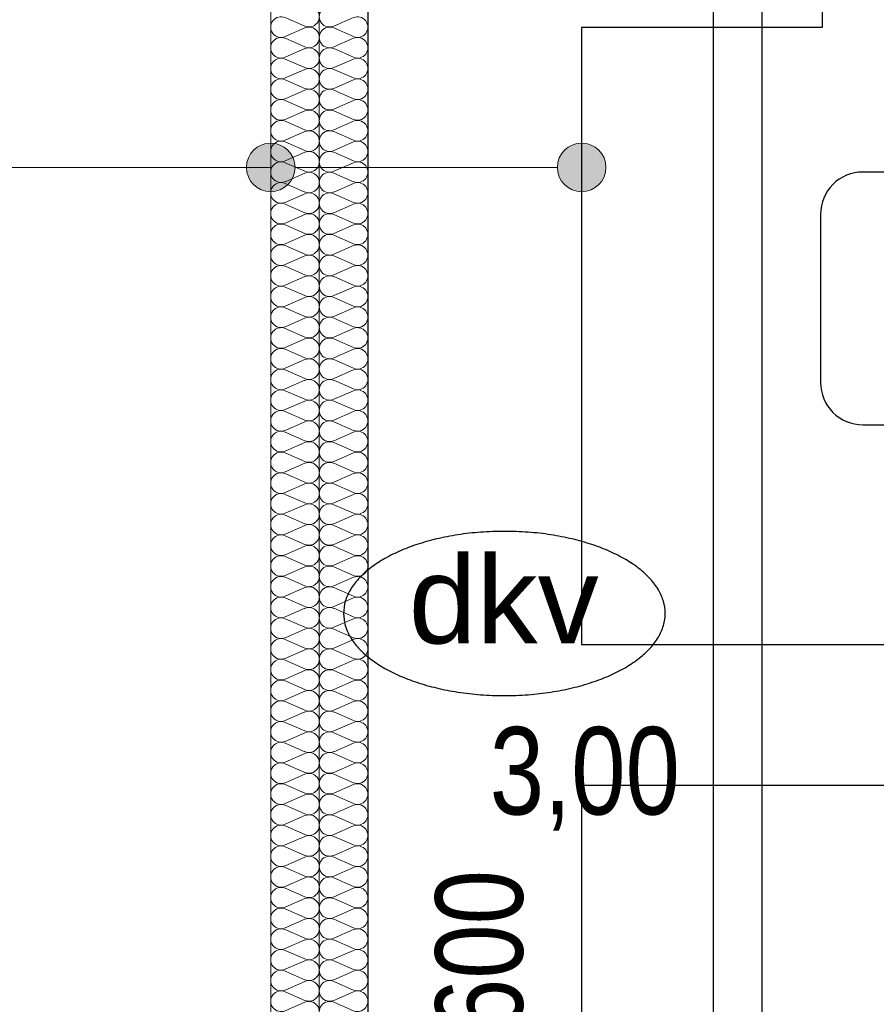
# Model space of a CAD drawing. Extents: x -440864 to -355682, y 13652 to 155872.
# Tile 27 of 179: x -431002 to -429238, y 32302 to 34329. Entities that reach past the tile are written whole.
import ezdxf
from ezdxf.lldxf.tags import DXFTag

# ---------------------------------------------------------------- set-up
doc = ezdxf.new("R2010")
doc.units = 0
doc.header["$MEASUREMENT"] = 0
for name, color, linetype in [('#podkład', 252, 'Continuous'), ('Arch ocieplenie', 252, 'Continuous'), ('Arch opisy', 252, 'Continuous'), ('Inwent Izolacje', 252, 'Continuous'), ('IS_Grafika', 7, 'SOLID'), ('IS_Powrót', 5, 'DASH'), ('IS_Text_Armatury_Therm', 7, 'Continuous'), ('IS_Text_Konstrukcji', 7, 'Continuous'), ('IS_Text_Odbiornikow_Therm', 7, 'Continuous'), ('IS_Zasilanie', 1, 'SOLID')]:
    doc.layers.add(name, color=color, linetype=linetype)
for name, color, linetype, lineweight in [('Arch ocieplenie_Nr_Pióra__9', 252, 'Continuous', 13), ('Arch opisy_Nr_Pióra__21', 252, 'Continuous', 9), ('Arch wykończenie_Nr_Pióra__3', 252, 'Continuous', 18), ('Inwent Izolacje_Nr_Pióra__2', 252, 'Continuous', 13), ('INWENT.ŚCIANY_Nr_Pióra__1', 252, 'Continuous', 25), ('INWENT.ŚCIANY_Nr_Pióra__2', 252, 'Continuous', 13)]:
    doc.layers.add(name, color=color, linetype=linetype, lineweight=lineweight)
doc.styles.get("Standard").update_dxf_attribs({"font": 'arial.ttf', "width": 0.8, "bigfont": 'BIGFONT.SHX'})
tags = doc.linetypes.add('DASH', pattern=[15, 10, -5]).pattern_tags.tags
tags[6:7] = [DXFTag(74, 4), DXFTag(75, 0), DXFTag(340, '0'), DXFTag(46, 0.0), DXFTag(50, 0.0), DXFTag(44, 0.0), DXFTag(45, 0.0)]
tags[4:5] = [DXFTag(74, 4), DXFTag(75, 0), DXFTag(340, '0'), DXFTag(46, 0.0), DXFTag(50, 0.0), DXFTag(44, 0.0), DXFTag(45, 0.0)]
tags = doc.linetypes.add('SOLID', pattern=[10, 10, 0]).pattern_tags.tags
tags[6:7] = [DXFTag(74, 4), DXFTag(75, 0), DXFTag(340, '0'), DXFTag(46, 0.0), DXFTag(50, 0.0), DXFTag(44, 0.0), DXFTag(45, 0.0)]
tags[4:5] = [DXFTag(74, 4), DXFTag(75, 0), DXFTag(340, '0'), DXFTag(46, 0.0), DXFTag(50, 0.0), DXFTag(44, 0.0), DXFTag(45, 0.0)]

# ---------------------------------------------------------------- blocks, each defined once
blk = doc.blocks.new('Izolacja cieplna 14_17', base_point=(-430484.9, 36062.6))
at = {"layer": 'Arch ocieplenie_Nr_Pióra__9', "linetype": 'Continuous'}
for p, q in [((-430455.1, 34333), (-430414.7, 34315.2)), ((-430414.7, 34311.6), (-430455.1, 34293.9)), ((-430455.1, 34290.3), (-430414.7, 34272.6)), ((-430414.7, 34269), (-430455.1, 34251.2)), ((-430455.1, 34247.6), (-430414.7, 34229.9)), ((-430414.7, 34226.3), (-430455.1, 34208.6)), ((-430455.1, 34205), (-430414.7, 34187.2)), ((-430414.7, 34183.6), (-430455.1, 34165.9)), ((-430455.1, 34162.3), (-430414.7, 34144.6)), ((-430414.7, 34141), (-430455.1, 34123.2)), ((-430455.1, 34119.7), (-430414.7, 34101.9)), ((-430414.7, 34098.3), (-430455.1, 34080.6)), ((-430455.1, 34077), (-430414.7, 34059.2)), ((-430414.7, 34055.7), (-430455.1, 34037.9)), ((-430455.1, 34034.3), (-430414.7, 34016.6)), ((-430414.7, 34013), (-430455.1, 33995.2)), ((-430455.1, 33991.7), (-430414.7, 33973.9)), ((-430414.7, 33970.3), (-430455.1, 33952.6)), ((-430455.1, 33949), (-430414.7, 33931.3)), ((-430414.7, 33927.7), (-430455.1, 33909.9)), ((-430455.1, 33906.3), (-430414.7, 33888.6)), ((-430414.7, 33885), (-430455.1, 33867.3)), ((-430455.1, 33863.7), (-430414.7, 33845.9)), ((-430414.7, 33842.3), (-430455.1, 33824.6)), ((-430455.1, 33821), (-430414.7, 33803.3)), ((-430414.7, 33799.7), (-430455.1, 33781.9)), ((-430455.1, 33778.3), (-430414.7, 33760.6)), ((-430414.7, 33757), (-430455.1, 33739.3)), ((-430455.1, 33735.7), (-430414.7, 33717.9)), ((-430414.7, 33714.4), (-430455.1, 33696.6)), ((-430455.1, 33693), (-430414.7, 33675.3)), ((-430414.7, 33671.7), (-430455.1, 33653.9)), ((-430455.1, 33650.4), (-430414.7, 33632.6)), ((-430414.7, 33629), (-430455.1, 33611.3)), ((-430455.1, 33607.7), (-430414.7, 33589.9)), ((-430414.7, 33586.4), (-430455.1, 33568.6)), ((-430455.1, 33565), (-430414.7, 33547.3)), ((-430414.7, 33543.7), (-430455.1, 33526)), ((-430455.1, 33522.4), (-430414.7, 33504.6)), ((-430414.7, 33501), (-430455.1, 33483.3)), ((-430455.1, 33479.7), (-430414.7, 33462)), ((-430414.7, 33458.4), (-430455.1, 33440.6)), ((-430455.1, 33437), (-430414.7, 33419.3)), ((-430414.7, 33415.7), (-430455.1, 33398)), ((-430455.1, 33394.4), (-430414.7, 33376.6)), ((-430414.7, 33373), (-430455.1, 33355.3)), ((-430455.1, 33351.7), (-430414.7, 33334)), ((-430414.7, 33330.4), (-430455.1, 33312.6)), ((-430455.1, 33309.1), (-430414.7, 33291.3)), ((-430414.7, 33287.7), (-430455.1, 33270)), ((-430455.1, 33266.4), (-430414.7, 33248.6)), ((-430414.7, 33245.1), (-430455.1, 33227.3)), ((-430455.1, 33223.7), (-430414.7, 33206)), ((-430414.7, 33202.4), (-430455.1, 33184.6)), ((-430455.1, 33181.1), (-430414.7, 33163.3)), ((-430414.7, 33159.7), (-430455.1, 33142)), ((-430455.1, 33138.4), (-430414.7, 33120.7)), ((-430414.7, 33117.1), (-430455.1, 33099.3)), ((-430455.1, 33095.7), (-430414.7, 33078)), ((-430414.7, 33074.4), (-430455.1, 33056.7)), ((-430455.1, 33053.1), (-430414.7, 33035.3)), ((-430414.7, 33031.7), (-430455.1, 33014)), ((-430455.1, 33010.4), (-430414.7, 32992.7)), ((-430414.7, 32989.1), (-430455.1, 32971.3)), ((-430455.1, 32967.7), (-430414.7, 32950)), ((-430414.7, 32946.4), (-430455.1, 32928.7)), ((-430455.1, 32925.1), (-430414.7, 32907.3)), ((-430414.7, 32903.8), (-430455.1, 32886)), ((-430455.1, 32882.4), (-430414.7, 32864.7)), ((-430414.7, 32861.1), (-430455.1, 32843.3)), ((-430455.1, 32839.8), (-430414.7, 32822)), ((-430414.7, 32818.4), (-430455.1, 32800.7)), ((-430455.1, 32797.1), (-430414.7, 32779.3)), ((-430414.7, 32775.8), (-430455.1, 32758)), ((-430455.1, 32754.4), (-430414.7, 32736.7)), ((-430414.7, 32733.1), (-430455.1, 32715.4)), ((-430455.1, 32711.8), (-430414.7, 32694)), ((-430414.7, 32690.4), (-430455.1, 32672.7)), ((-430455.1, 32669.1), (-430414.7, 32651.4)), ((-430414.7, 32647.8), (-430455.1, 32630)), ((-430455.1, 32626.4), (-430414.7, 32608.7)), ((-430414.7, 32605.1), (-430455.1, 32587.4)), ((-430455.1, 32583.8), (-430414.7, 32566)), ((-430414.7, 32562.4), (-430455.1, 32544.7)), ((-430455.1, 32541.1), (-430414.7, 32523.4)), ((-430414.7, 32519.8), (-430455.1, 32502)), ((-430455.1, 32498.5), (-430414.7, 32480.7)), ((-430414.7, 32477.1), (-430455.1, 32459.4)), ((-430455.1, 32455.8), (-430414.7, 32438)), ((-430414.7, 32434.5), (-430455.1, 32416.7)), ((-430455.1, 32413.1), (-430414.7, 32395.4)), ((-430414.7, 32391.8), (-430455.1, 32374.1)), ((-430455.1, 32370.5), (-430414.7, 32352.7)), ((-430414.7, 32349.1), (-430455.1, 32331.4)), ((-430455.1, 32327.8), (-430414.7, 32310.1)), ((-430414.7, 32306.5), (-430455.1, 32288.7))]:
    blk.add_line(p, q, dxfattribs=at)
for centre, start_param, end_param in [((-430406.2, 34334.8), 5.870392, 9.837571), ((-430463.7, 34313.4), 2.7288, 6.695979), ((-430406.2, 34292.1), 5.870392, 9.837571), ((-430463.7, 34270.8), 2.7288, 6.695979), ((-430406.2, 34249.4), 5.870392, 9.837571), ((-430463.7, 34228.1), 2.7288, 6.695979), ((-430406.2, 34206.8), 5.870392, 9.837571), ((-430463.7, 34185.4), 2.7288, 6.695979), ((-430406.2, 34164.1), 5.870392, 9.837571), ((-430463.7, 34142.8), 2.7288, 6.695979), ((-430406.2, 34121.4), 5.870392, 9.837571), ((-430463.7, 34100.1), 2.7288, 6.695979), ((-430406.2, 34078.8), 5.870392, 9.837571), ((-430463.7, 34057.4), 2.7288, 6.695979), ((-430406.2, 34036.1), 5.870392, 9.837571), ((-430463.7, 34014.8), 2.7288, 6.695979), ((-430406.2, 33993.5), 5.870392, 9.837571), ((-430463.7, 33972.1), 2.7288, 6.695979), ((-430406.2, 33950.8), 5.870392, 9.837571), ((-430463.7, 33929.5), 2.7288, 6.695979), ((-430406.2, 33908.1), 5.870392, 9.837571), ((-430463.7, 33886.8), 2.7288, 6.695979), ((-430406.2, 33865.5), 5.870392, 9.837571), ((-430463.7, 33844.1), 2.7288, 6.695979), ((-430406.2, 33822.8), 5.870392, 9.837571), ((-430463.7, 33801.5), 2.7288, 6.695979), ((-430406.2, 33780.1), 5.870392, 9.837571), ((-430463.7, 33758.8), 2.7288, 6.695979), ((-430406.2, 33737.5), 5.870392, 9.837571), ((-430463.7, 33716.1), 2.7288, 6.695979), ((-430406.2, 33694.8), 5.870392, 9.837571), ((-430463.7, 33673.5), 2.7288, 6.695979), ((-430406.2, 33652.1), 5.870392, 9.837571), ((-430463.7, 33630.8), 2.7288, 6.695979), ((-430406.2, 33609.5), 5.870392, 9.837571), ((-430463.7, 33588.2), 2.7288, 6.695979), ((-430406.2, 33566.8), 5.870392, 9.837571), ((-430463.7, 33545.5), 2.7288, 6.695979), ((-430406.2, 33524.2), 5.870392, 9.837571), ((-430463.7, 33502.8), 2.7288, 6.695979), ((-430406.2, 33481.5), 5.870392, 9.837571), ((-430463.7, 33460.2), 2.7288, 6.695979), ((-430406.2, 33438.8), 5.870392, 9.837571), ((-430463.7, 33417.5), 2.7288, 6.695979), ((-430406.2, 33396.2), 5.870392, 9.837571), ((-430463.7, 33374.8), 2.7288, 6.695979), ((-430406.2, 33353.5), 5.870392, 9.837571), ((-430463.7, 33332.2), 2.7288, 6.695979), ((-430406.2, 33310.8), 5.870392, 9.837571), ((-430463.7, 33289.5), 2.7288, 6.695979), ((-430406.2, 33268.2), 5.870392, 9.837571), ((-430463.7, 33246.9), 2.7288, 6.695979), ((-430406.2, 33225.5), 5.870392, 9.837571), ((-430463.7, 33204.2), 2.7288, 6.695979), ((-430406.2, 33182.9), 5.870392, 9.837571), ((-430463.7, 33161.5), 2.7288, 6.695979), ((-430406.2, 33140.2), 5.870392, 9.837571), ((-430463.7, 33118.9), 2.7288, 6.695979), ((-430406.2, 33097.5), 5.870392, 9.837571), ((-430463.7, 33076.2), 2.7288, 6.695979), ((-430406.2, 33054.9), 5.870392, 9.837571), ((-430463.7, 33033.5), 2.7288, 6.695979), ((-430406.2, 33012.2), 5.870392, 9.837571), ((-430463.7, 32990.9), 2.7288, 6.695979), ((-430406.2, 32969.5), 5.870392, 9.837571), ((-430463.7, 32948.2), 2.7288, 6.695979), ((-430406.2, 32926.9), 5.870392, 9.837571), ((-430463.7, 32905.5), 2.7288, 6.695979), ((-430406.2, 32884.2), 5.870392, 9.837571), ((-430463.7, 32862.9), 2.7288, 6.695979), ((-430406.2, 32841.6), 5.870392, 9.837571), ((-430463.7, 32820.2), 2.7288, 6.695979), ((-430406.2, 32798.9), 5.870392, 9.837571), ((-430463.7, 32777.6), 2.7288, 6.695979), ((-430406.2, 32756.2), 5.870392, 9.837571), ((-430463.7, 32734.9), 2.7288, 6.695979), ((-430406.2, 32713.6), 5.870392, 9.837571), ((-430463.7, 32692.2), 2.7288, 6.695979), ((-430406.2, 32670.9), 5.870392, 9.837571), ((-430463.7, 32649.6), 2.7288, 6.695979), ((-430406.2, 32628.2), 5.870392, 9.837571), ((-430463.7, 32606.9), 2.7288, 6.695979), ((-430406.2, 32585.6), 5.870392, 9.837571), ((-430463.7, 32564.2), 2.7288, 6.695979), ((-430406.2, 32542.9), 5.870392, 9.837571), ((-430463.7, 32521.6), 2.7288, 6.695979), ((-430406.2, 32500.2), 5.870392, 9.837571), ((-430463.7, 32478.9), 2.7288, 6.695979), ((-430406.2, 32457.6), 5.870392, 9.837571), ((-430463.7, 32436.3), 2.7288, 6.695979), ((-430406.2, 32414.9), 5.870392, 9.837571), ((-430463.7, 32393.6), 2.7288, 6.695979), ((-430406.2, 32372.3), 5.870392, 9.837571), ((-430463.7, 32350.9), 2.7288, 6.695979), ((-430406.2, 32329.6), 5.870392, 9.837571), ((-430463.7, 32308.3), 2.7288, 6.695979), ((-430406.2, 32286.9), 5.870392, 9.837571)]:
    blk.add_ellipse(centre, major_axis=(0, -21.3), ratio=0.997013, start_param=start_param, end_param=end_param, dxfattribs=at)
blk = doc.blocks.new('Izolacja cieplna 14_265', base_point=(-430284.9, 32137.6))
at = {"layer": 'Inwent Izolacje_Nr_Pióra__2', "linetype": 'Continuous'}
for p, q in [((-430355.1, 34315.2), (-430314.7, 34333)), ((-430314.7, 34293.9), (-430355.1, 34311.6)), ((-430355.1, 34272.6), (-430314.7, 34290.3)), ((-430314.7, 34251.2), (-430355.1, 34269)), ((-430355.1, 34229.9), (-430314.7, 34247.6)), ((-430314.7, 34208.6), (-430355.1, 34226.3)), ((-430355.1, 34187.2), (-430314.7, 34205)), ((-430314.7, 34165.9), (-430355.1, 34183.6)), ((-430355.1, 34144.6), (-430314.7, 34162.3)), ((-430314.7, 34123.2), (-430355.1, 34141)), ((-430355.1, 34101.9), (-430314.7, 34119.7)), ((-430314.7, 34080.6), (-430355.1, 34098.3)), ((-430355.1, 34059.2), (-430314.7, 34077)), ((-430314.7, 34037.9), (-430355.1, 34055.7)), ((-430355.1, 34016.6), (-430314.7, 34034.3)), ((-430314.7, 33995.2), (-430355.1, 34013)), ((-430355.1, 33973.9), (-430314.7, 33991.7)), ((-430314.7, 33952.6), (-430355.1, 33970.3)), ((-430355.1, 33931.3), (-430314.7, 33949)), ((-430314.7, 33909.9), (-430355.1, 33927.7)), ((-430355.1, 33888.6), (-430314.7, 33906.3)), ((-430314.7, 33867.3), (-430355.1, 33885)), ((-430355.1, 33845.9), (-430314.7, 33863.7)), ((-430314.7, 33824.6), (-430355.1, 33842.3)), ((-430355.1, 33803.3), (-430314.7, 33821)), ((-430314.7, 33781.9), (-430355.1, 33799.7)), ((-430355.1, 33760.6), (-430314.7, 33778.3)), ((-430314.7, 33739.3), (-430355.1, 33757)), ((-430355.1, 33717.9), (-430314.7, 33735.7)), ((-430314.7, 33696.6), (-430355.1, 33714.4)), ((-430355.1, 33675.3), (-430314.7, 33693)), ((-430314.7, 33653.9), (-430355.1, 33671.7)), ((-430355.1, 33632.6), (-430314.7, 33650.4)), ((-430314.7, 33611.3), (-430355.1, 33629)), ((-430355.1, 33589.9), (-430314.7, 33607.7)), ((-430314.7, 33568.6), (-430355.1, 33586.4)), ((-430355.1, 33547.3), (-430314.7, 33565)), ((-430314.7, 33526), (-430355.1, 33543.7)), ((-430355.1, 33504.6), (-430314.7, 33522.4)), ((-430314.7, 33483.3), (-430355.1, 33501)), ((-430355.1, 33462), (-430314.7, 33479.7)), ((-430314.7, 33440.6), (-430355.1, 33458.4)), ((-430355.1, 33419.3), (-430314.7, 33437)), ((-430314.7, 33398), (-430355.1, 33415.7)), ((-430355.1, 33376.6), (-430314.7, 33394.4)), ((-430314.7, 33355.3), (-430355.1, 33373)), ((-430355.1, 33334), (-430314.7, 33351.7)), ((-430314.7, 33312.6), (-430355.1, 33330.4)), ((-430355.1, 33291.3), (-430314.7, 33309.1)), ((-430314.7, 33270), (-430355.1, 33287.7)), ((-430355.1, 33248.6), (-430314.7, 33266.4)), ((-430314.7, 33227.3), (-430355.1, 33245.1)), ((-430355.1, 33206), (-430314.7, 33223.7)), ((-430314.7, 33184.6), (-430355.1, 33202.4)), ((-430355.1, 33163.3), (-430314.7, 33181.1)), ((-430314.7, 33142), (-430355.1, 33159.7)), ((-430355.1, 33120.7), (-430314.7, 33138.4)), ((-430314.7, 33099.3), (-430355.1, 33117.1)), ((-430355.1, 33078), (-430314.7, 33095.7)), ((-430314.7, 33056.7), (-430355.1, 33074.4)), ((-430355.1, 33035.3), (-430314.7, 33053.1)), ((-430314.7, 33014), (-430355.1, 33031.7)), ((-430355.1, 32992.7), (-430314.7, 33010.4)), ((-430314.7, 32971.3), (-430355.1, 32989.1)), ((-430355.1, 32950), (-430314.7, 32967.7)), ((-430314.7, 32928.7), (-430355.1, 32946.4)), ((-430355.1, 32907.3), (-430314.7, 32925.1)), ((-430314.7, 32886), (-430355.1, 32903.8)), ((-430355.1, 32864.7), (-430314.7, 32882.4)), ((-430314.7, 32843.3), (-430355.1, 32861.1)), ((-430355.1, 32822), (-430314.7, 32839.8)), ((-430314.7, 32800.7), (-430355.1, 32818.4)), ((-430355.1, 32779.3), (-430314.7, 32797.1)), ((-430314.7, 32758), (-430355.1, 32775.8)), ((-430355.1, 32736.7), (-430314.7, 32754.4)), ((-430314.7, 32715.4), (-430355.1, 32733.1)), ((-430355.1, 32694), (-430314.7, 32711.8)), ((-430314.7, 32672.7), (-430355.1, 32690.4)), ((-430355.1, 32651.4), (-430314.7, 32669.1)), ((-430314.7, 32630), (-430355.1, 32647.8)), ((-430355.1, 32608.7), (-430314.7, 32626.4)), ((-430314.7, 32587.4), (-430355.1, 32605.1)), ((-430355.1, 32566), (-430314.7, 32583.8)), ((-430314.7, 32544.7), (-430355.1, 32562.4)), ((-430355.1, 32523.4), (-430314.7, 32541.1)), ((-430314.7, 32502), (-430355.1, 32519.8)), ((-430355.1, 32480.7), (-430314.7, 32498.5)), ((-430314.7, 32459.4), (-430355.1, 32477.1)), ((-430355.1, 32438), (-430314.7, 32455.8)), ((-430314.7, 32416.7), (-430355.1, 32434.5)), ((-430355.1, 32395.4), (-430314.7, 32413.1)), ((-430314.7, 32374), (-430355.1, 32391.8)), ((-430355.1, 32352.7), (-430314.7, 32370.5)), ((-430314.7, 32331.4), (-430355.1, 32349.1)), ((-430355.1, 32310.1), (-430314.7, 32327.8)), ((-430314.7, 32288.7), (-430355.1, 32306.5))]:
    blk.add_line(p, q, dxfattribs=at)
for centre, start_param, end_param in [((-430363.7, 34334.8), 5.870392, 9.837571), ((-430306.2, 34313.4), 2.7288, 6.695979), ((-430363.7, 34292.1), 5.870392, 9.837571), ((-430306.2, 34270.8), 2.7288, 6.695979), ((-430363.7, 34249.4), 5.870392, 9.837571), ((-430306.2, 34228.1), 2.7288, 6.695979), ((-430363.7, 34206.8), 5.870392, 9.837571), ((-430306.2, 34185.4), 2.7288, 6.695979), ((-430363.7, 34164.1), 5.870392, 9.837571), ((-430306.2, 34142.8), 2.7288, 6.695979), ((-430363.7, 34121.4), 5.870392, 9.837571), ((-430306.2, 34100.1), 2.7288, 6.695979), ((-430363.7, 34078.8), 5.870392, 9.837571), ((-430306.2, 34057.4), 2.7288, 6.695979), ((-430363.7, 34036.1), 5.870392, 9.837571), ((-430306.2, 34014.8), 2.7288, 6.695979), ((-430363.7, 33993.5), 5.870392, 9.837571), ((-430306.2, 33972.1), 2.7288, 6.695979), ((-430363.7, 33950.8), 5.870392, 9.837571), ((-430306.2, 33929.5), 2.7288, 6.695979), ((-430363.7, 33908.1), 5.870392, 9.837571), ((-430306.2, 33886.8), 2.7288, 6.695979), ((-430363.7, 33865.5), 5.870392, 9.837571), ((-430306.2, 33844.1), 2.7288, 6.695979), ((-430363.7, 33822.8), 5.870392, 9.837571), ((-430306.2, 33801.5), 2.7288, 6.695979), ((-430363.7, 33780.1), 5.870392, 9.837571), ((-430306.2, 33758.8), 2.7288, 6.695979), ((-430363.7, 33737.5), 5.870392, 9.837571), ((-430306.2, 33716.1), 2.7288, 6.695979), ((-430363.7, 33694.8), 5.870392, 9.837571), ((-430306.2, 33673.5), 2.7288, 6.695979), ((-430363.7, 33652.1), 5.870392, 9.837571), ((-430306.2, 33630.8), 2.7288, 6.695979), ((-430363.7, 33609.5), 5.870392, 9.837571), ((-430306.2, 33588.2), 2.7288, 6.695979), ((-430363.7, 33566.8), 5.870392, 9.837571), ((-430306.2, 33545.5), 2.7288, 6.695979), ((-430363.7, 33524.2), 5.870392, 9.837571), ((-430306.2, 33502.8), 2.7288, 6.695979), ((-430363.7, 33481.5), 5.870392, 9.837571), ((-430306.2, 33460.2), 2.7288, 6.695979), ((-430363.7, 33438.8), 5.870392, 9.837571), ((-430306.2, 33417.5), 2.7288, 6.695979), ((-430363.7, 33396.2), 5.870392, 9.837571), ((-430306.2, 33374.8), 2.7288, 6.695979), ((-430363.7, 33353.5), 5.870392, 9.837571), ((-430306.2, 33332.2), 2.7288, 6.695979), ((-430363.7, 33310.8), 5.870392, 9.837571), ((-430306.2, 33289.5), 2.7288, 6.695979), ((-430363.7, 33268.2), 5.870392, 9.837571), ((-430306.2, 33246.8), 2.7288, 6.695979), ((-430363.7, 33225.5), 5.870392, 9.837571), ((-430306.2, 33204.2), 2.7288, 6.695979), ((-430363.7, 33182.9), 5.870392, 9.837571), ((-430306.2, 33161.5), 2.7288, 6.695979), ((-430363.7, 33140.2), 5.870392, 9.837571), ((-430306.2, 33118.9), 2.7288, 6.695979), ((-430363.7, 33097.5), 5.870392, 9.837571), ((-430306.2, 33076.2), 2.7288, 6.695979), ((-430363.7, 33054.9), 5.870392, 9.837571), ((-430306.2, 33033.5), 2.7288, 6.695979), ((-430363.7, 33012.2), 5.870392, 9.837571), ((-430306.2, 32990.9), 2.7288, 6.695979), ((-430363.7, 32969.5), 5.870392, 9.837571), ((-430306.2, 32948.2), 2.7288, 6.695979), ((-430363.7, 32926.9), 5.870392, 9.837571), ((-430306.2, 32905.5), 2.7288, 6.695979), ((-430363.7, 32884.2), 5.870392, 9.837571), ((-430306.2, 32862.9), 2.7288, 6.695979), ((-430363.7, 32841.6), 5.870392, 9.837571), ((-430306.2, 32820.2), 2.7288, 6.695979), ((-430363.7, 32798.9), 5.870392, 9.837571), ((-430306.2, 32777.6), 2.7288, 6.695979), ((-430363.7, 32756.2), 5.870392, 9.837571), ((-430306.2, 32734.9), 2.7288, 6.695979), ((-430363.7, 32713.6), 5.870392, 9.837571), ((-430306.2, 32692.2), 2.7288, 6.695979), ((-430363.7, 32670.9), 5.870392, 9.837571), ((-430306.2, 32649.6), 2.7288, 6.695979), ((-430363.7, 32628.2), 5.870392, 9.837571), ((-430306.2, 32606.9), 2.7288, 6.695979), ((-430363.7, 32585.6), 5.870392, 9.837571), ((-430306.2, 32564.2), 2.7288, 6.695979), ((-430363.7, 32542.9), 5.870392, 9.837571), ((-430306.2, 32521.6), 2.7288, 6.695979), ((-430363.7, 32500.2), 5.870392, 9.837571), ((-430306.2, 32478.9), 2.7288, 6.695979), ((-430363.7, 32457.6), 5.870392, 9.837571), ((-430306.2, 32436.3), 2.7288, 6.695979), ((-430363.7, 32414.9), 5.870392, 9.837571), ((-430306.2, 32393.6), 2.7288, 6.695979), ((-430363.7, 32372.3), 5.870392, 9.837571), ((-430306.2, 32350.9), 2.7288, 6.695979), ((-430363.7, 32329.6), 5.870392, 9.837571), ((-430306.2, 32308.3), 2.7288, 6.695979), ((-430363.7, 32286.9), 5.870392, 9.837571)]:
    blk.add_ellipse(centre, major_axis=(0, 21.3), ratio=0.997013, start_param=start_param, end_param=end_param, dxfattribs=at)
blk = doc.blocks.new('Linia_42', base_point=(-429844.9, 34024.5))
at = {"layer": 'Arch opisy_Nr_Pióra__21', "linetype": 'Continuous'}
for points in [[(-430434.9, 34024.5), (-430438.8, 34043.6), (-430449.6, 34059.9), (-430465.8, 34070.7), (-430484.9, 34074.5), (-430504.1, 34070.7), (-430520.3, 34059.9), (-430531.1, 34043.6), (-430534.9, 34024.5), (-430531.1, 34005.4), (-430520.3, 33989.2), (-430504.1, 33978.3), (-430484.9, 33974.5), (-430465.8, 33978.3), (-430449.6, 33989.2), (-430438.8, 34005.4)], [(-429794.9, 34024.5), (-429798.8, 34043.6), (-429809.6, 34059.9), (-429825.8, 34070.7), (-429844.9, 34074.5), (-429864.1, 34070.7), (-429880.3, 34059.9), (-429891.1, 34043.6), (-429894.9, 34024.5), (-429891.1, 34005.4), (-429880.3, 33989.2), (-429864.1, 33978.3), (-429844.9, 33974.5), (-429825.8, 33978.3), (-429809.6, 33989.2), (-429798.8, 34005.4)]]:
    blk.add_hatch(color=256, dxfattribs=at).paths.add_polyline_path(points, flags=0)
blk.add_line((-429894.9, 34024.5), (-430434.9, 34024.5), dxfattribs=at)
for centre in [(-430484.9, 34024.5), (-429844.9, 34024.5)]:
    blk.add_circle(centre, 50, dxfattribs=at)
blk = doc.blocks.new('Linia_43', base_point=(-430484.9, 34024.5))
at = {"layer": 'Arch opisy_Nr_Pióra__21', "linetype": 'Continuous'}
blk.add_line((-430484.9, 34024.5), (-431344.7, 34024.5), dxfattribs=at)
blk.add_circle((-431644.7, 34024.5), 300, dxfattribs=at)
blk = doc.blocks.new('parter')
at = {"layer": 'Arch wykończenie_Nr_Pióra__3', "color": 252, "linetype": 'Continuous'}
blk.add_line((-430484.9, 37292.6), (-430484.9, 32137.6), dxfattribs=at)
at = {"layer": 'INWENT.ŚCIANY_Nr_Pióra__1', "color": 252, "linetype": 'Continuous'}
for p, q in [((-430284.9, 37092.6), (-430284.9, 32172.6)), ((-429349.9, 34412.6), (-429349.9, 34312.6)), ((-429349.9, 34312.6), (-429844.9, 34312.6)), ((-429844.9, 34312.6), (-429844.9, 33042.6)), ((-429844.9, 33042.6), (-427114.9, 33042.6)), ((-426854.9, 32752.6), (-429844.9, 32752.6)), ((-429844.9, 32752.6), (-429844.9, 32172.6))]:
    blk.add_line(p, q, dxfattribs=at)
at = {"layer": 'INWENT.ŚCIANY_Nr_Pióra__2', "color": 252, "linetype": 'Continuous'}
blk.add_line((-430384.9, 32137.6), (-430384.9, 36062.6), dxfattribs=at)
at = {"layer": 'Arch ocieplenie', "color": 252, "linetype": 'Continuous', "lineweight": 13}
blk.add_blockref('Izolacja cieplna 14_17', (-430484.9, 36062.6), dxfattribs=at)
at = {"layer": 'Arch opisy', "color": 252, "linetype": 'Continuous'}
for name, p in [('Linia_43', (-430484.9, 34024.5)), ('Linia_42', (-429844.9, 34024.5))]:
    blk.add_blockref(name, p, dxfattribs=at)
at = {"layer": 'Inwent Izolacje', "color": 252, "linetype": 'Continuous', "lineweight": 13}
blk.add_blockref('Izolacja cieplna 14_265', (-430284.9, 32137.6), dxfattribs=at)

msp = doc.modelspace()

# ---------------------------------------------------------------- block references
at = {"layer": '#podkład', "color": 3, "lineweight": 50}
msp.add_blockref('parter', (0, 0), dxfattribs=at)

# ---------------------------------------------------------------- next in the draw order: linework, layer by layer
at = {"layer": 'IS_Grafika', "color": 7}
for points, knots in [([(-430003.9, 33275.5), (-430020.3, 33275.5), (-430052.3, 33274.4), (-430098.9, 33269.1), (-430142.8, 33260.6), (-430183.5, 33249.2), (-430220.5, 33235.1), (-430253.2, 33218.5), (-430281.3, 33199.8), (-430304.2, 33179.1), (-430321.5, 33156.5), (-430332.4, 33132.1), (-430334.9, 33115), (-430334.9, 33106.5)], [0, 0, 0, 0, 4.894746, 9.593459, 14.070318, 18.299405, 22.256676, 25.922722, 29.286934, 32.354005, 35.15393, 37.755543, 40.278576, 40.278576, 40.278576, 40.278576]), ([(-429672.9, 33106.5), (-429672.9, 33115), (-429675.5, 33132.1), (-429686.4, 33156.5), (-429703.7, 33179.1), (-429726.6, 33199.8), (-429754.7, 33218.5), (-429787.4, 33235.1), (-429824.4, 33249.2), (-429865.1, 33260.6), (-429909, 33269.1), (-429955.6, 33274.4), (-429987.6, 33275.5), (-430003.9, 33275.5)], [0, 0, 0, 0, 2.523033, 5.124646, 7.924571, 10.991642, 14.355854, 18.0219, 21.979171, 26.208258, 30.685117, 35.38383, 40.278576, 40.278576, 40.278576, 40.278576]), ([(-430334.9, 33106.5), (-430334.9, 33098.1), (-430332.4, 33081), (-430321.5, 33056.6), (-430304.2, 33034), (-430281.3, 33013.3), (-430253.2, 32994.5), (-430220.5, 32978), (-430183.5, 32963.9), (-430142.8, 32952.5), (-430098.9, 32944), (-430052.3, 32938.7), (-430020.3, 32937.5), (-430003.9, 32937.5)], [0, 0, 0, 0, 2.523033, 5.124646, 7.924571, 10.991642, 14.355854, 18.0219, 21.979171, 26.208258, 30.685117, 35.38383, 40.278576, 40.278576, 40.278576, 40.278576]), ([(-430003.9, 32937.5), (-429987.6, 32937.5), (-429955.6, 32938.7), (-429909, 32944), (-429865.1, 32952.5), (-429824.4, 32963.9), (-429787.4, 32978), (-429754.7, 32994.5), (-429726.6, 33013.3), (-429703.7, 33034), (-429686.4, 33056.6), (-429675.5, 33081), (-429672.9, 33098.1), (-429672.9, 33106.5)], [0, 0, 0, 0, 4.894746, 9.593459, 14.070318, 18.299405, 22.256676, 25.922722, 29.286934, 32.354005, 35.15393, 37.755543, 40.278576, 40.278576, 40.278576, 40.278576])]:
    msp.add_open_spline(points, degree=3, knots=knots, dxfattribs=at)
at = {"layer": 'IS_Powrót', "lineweight": 30, "ltscale": 10}
msp.add_line((-429573.2, 32045), (-429573.2, 36347), dxfattribs=at)
at = {"layer": 'IS_Text_Konstrukcji', "linetype": 'SOLID', "ltscale": 10}
msp.add_lwpolyline([(-429266.5, 33495), (-427309.9, 33495, 0.414214), (-427223.2, 33581.7), (-427223.2, 33928.3, 0.414214), (-427309.9, 34015), (-429266.5, 34015, 0.414214), (-429353.2, 33928.3), (-429353.2, 33581.7, 0.414214), (-429266.5, 33495)], format="xyb", dxfattribs=at)
at = {"layer": 'IS_Zasilanie', "lineweight": 30, "ltscale": 10}
msp.add_line((-429473.2, 31945), (-429473.2, 36247), dxfattribs=at)

# ---------------------------------------------------------------- next in the draw order: texts
at = {"layer": 'IS_Grafika', "color": 7, "lineweight": 40}
msp.add_text('dkv', height=180, dxfattribs=at).set_placement((-430201, 33044.9))
at = {"layer": 'IS_Text_Armatury_Therm', "linetype": 'SOLID', "ltscale": 10, "insert": (-429642.6, 32659.3), "char_height": 180, "attachment_point": 9}
msp.add_mtext('\\fArial|b0|i0;3,00  ', dxfattribs=at)
at = {"layer": 'IS_Text_Odbiornikow_Therm', "linetype": 'SOLID', "ltscale": 10, "insert": (-430146.1, 31695), "char_height": 180, "attachment_point": 1, "rotation": 90}
msp.add_mtext('\\fArial|b0|i0;33KV/600', dxfattribs=at)

doc.saveas('drawing.dxf')
